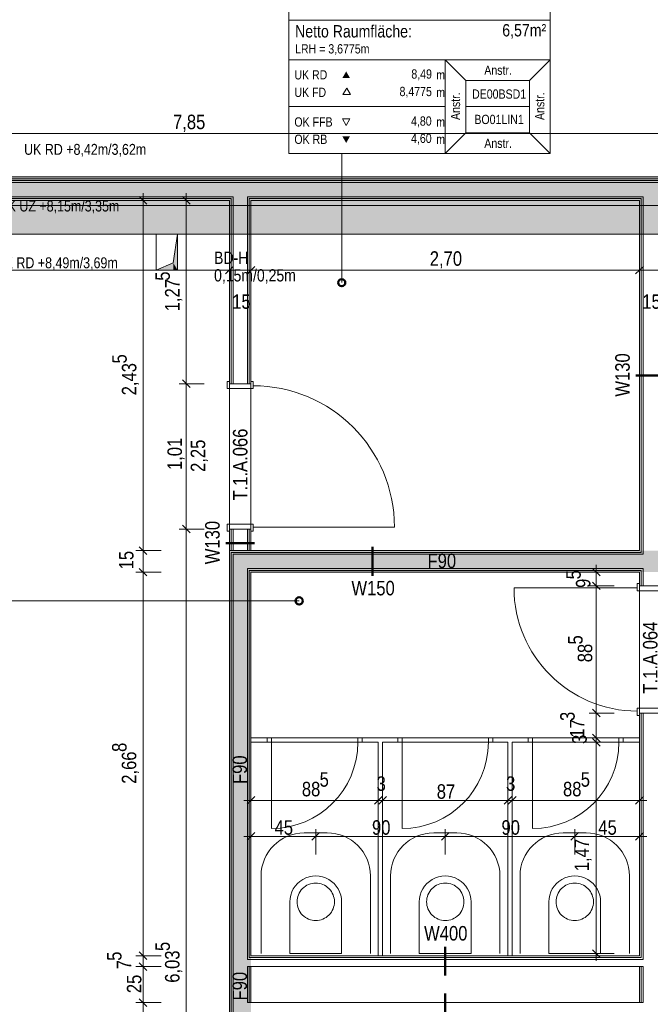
# Model space of a CAD drawing. Extents: x -620 to 300, y 62 to 1107.
# Tile 76 of 256: x -232 to -144, y 656 to 793. Entities that reach past the tile are written whole.
import ezdxf
from ezdxf.lldxf.tags import DXFTag

# ---------------------------------------------------------------- set-up
doc = ezdxf.new("R2010")
doc.units = 0
doc.layers.get('0').update_dxf_attribs({"lineweight": 35})
for name, color, linetype, lineweight, true_color in [('00 -Bauelemente -Dämmung innen', 7, 'Continuous', 9, 0xff7fe6), ('00 -Bauelemente -Gipskarton', 7, 'Continuous', 9, 0xff7fe6), ('00_Beschriftung UZ', 3, 'Continuous', 13, 0x00ff00), ('30 -34 Innenwände- 2 nichttragend', 7, 'Continuous', 18, 0xff7fe6), ('30 -34 Innenwände- 4 Türen_Fenster', 9, 'Continuous', 15, 0x808080), ('30 -35 Decken- 1 Konstruktion-Träger- Stahlbeton', 7, 'grob-A06G9FRA8I', 13, 0x33aa00), ('30 -35 Decken- 11 Bodendurchbruch', 7, 'Continuous', 15, 0x599559), ('40 -41 Abwasser_Wasser_Gas- 1 Abwasser + sanitäre Anlagen', 7, 'Continuous', 9, 0xff6633), ('60 -61 Ausstattung -1 Möbel -verdeckt', 9, 'grob-A06G9FRA8I', 13, 0x808080), ('70 -75 Raumstempel- 1 Raumstempel', 1, 'Continuous', 50, 0xff0000), ('70 -75 Raumstempel-2 Verweislinie', 1, 'Continuous', 9, 0xff0000), ('70 -76 Bemaßung- 2 Allgemein', 9, 'Continuous', 5, 0x808080), ('iwb_Schraffur_ F90_feuerbestaendig', 1, 'Continuous', 13, 0xff0000)]:
    doc.layers.add(name, color=color, linetype=linetype, lineweight=lineweight, true_color=true_color)
for name, color, linetype, lineweight in [('70 -71 Achsen- 1 Gebäudeachsen', 7, 'STRICHPUNKT2-A06G9FR98I', 18), ('70 -75 Raumstempel- 3 Wandstempel', 7, 'Continuous', 50), ('Keine', 7, 'Continuous', 9)]:
    doc.layers.add(name, color=color, linetype=linetype, lineweight=lineweight)
doc.layers.add('iwb_Schraffur_Unterzug', color=7, linetype='Continuous', lineweight=5, true_color=0xffffcc, plot=False)
doc.styles.get("Standard").update_dxf_attribs({"font": 'ARIALN.TTF'})
tags = doc.linetypes.add('grob-A06G9FRA8I', pattern=[14, 3, -8, 3]).pattern_tags.tags
tags[8:9] = [DXFTag(74, 4), DXFTag(75, 0), DXFTag(340, '0'), DXFTag(46, 0.0), DXFTag(50, 0.0), DXFTag(44, 0.0), DXFTag(45, 0.0)]
tags[6:7] = [DXFTag(74, 4), DXFTag(75, 0), DXFTag(340, '0'), DXFTag(46, 0.0), DXFTag(50, 0.0), DXFTag(44, 0.0), DXFTag(45, 0.0)]
tags[4:5] = [DXFTag(74, 4), DXFTag(75, 0), DXFTag(340, '0'), DXFTag(46, 0.0), DXFTag(50, 0.0), DXFTag(44, 0.0), DXFTag(45, 0.0)]
tags = doc.linetypes.add('STRICHPUNKT2-A06G9FR98I', pattern=[12.7, 6.35, -3.175, 0, -3.175]).pattern_tags.tags
tags[10:11] = [DXFTag(74, 4), DXFTag(75, 0), DXFTag(340, '0'), DXFTag(46, 0.0), DXFTag(50, 0.0), DXFTag(44, 0.0), DXFTag(45, 0.0)]
tags[8:9] = [DXFTag(74, 4), DXFTag(75, 0), DXFTag(340, '0'), DXFTag(46, 0.0), DXFTag(50, 0.0), DXFTag(44, 0.0), DXFTag(45, 0.0)]
tags[6:7] = [DXFTag(74, 4), DXFTag(75, 0), DXFTag(340, '0'), DXFTag(46, 0.0), DXFTag(50, 0.0), DXFTag(44, 0.0), DXFTag(45, 0.0)]
tags[4:5] = [DXFTag(74, 4), DXFTag(75, 0), DXFTag(340, '0'), DXFTag(46, 0.0), DXFTag(50, 0.0), DXFTag(44, 0.0), DXFTag(45, 0.0)]

# ---------------------------------------------------------------- blocks, each defined once
blk = doc.blocks.new('Referenz-A06G9FRB8I')
at = {"layer": '00 -Bauelemente -Dämmung innen', "color": 0, "linetype": 'Continuous', "ltscale": 0.13}
for p, q in [((-286.58, 770.25), (-129.58, 770.25)), ((-286.58, 768.25), (-201.88, 768.25)), ((-201.88, 768.25), (-201.88, 742.25)), ((-199.88, 768.25), (-144.88, 768.25)), ((-199.88, 768.25), (-199.88, 742.25)), ((-144.88, 768.25), (-144.88, 768)), ((-144.88, 768), (-144.88, 718.55)), ((-201.88, 722.05), (-201.88, 719.05)), ((-199.88, 722.05), (-199.88, 719.05)), ((-201.88, 718.55), (-201.88, 598.85)), ((-201.88, 718.55), (-144.88, 718.55)), ((-199.88, 716.55), (-199.88, 662.2)), ((-199.88, 716.55), (-144.88, 716.55)), ((-144.88, 716.55), (-144.88, 714.15)), ((-144.88, 696.45), (-144.88, 662.2)), ((-144.88, 662.2), (-199.88, 662.2)), ((-199.88, 661.2), (-199.88, 656.2)), ((-199.38, 661.2), (-199.88, 661.2)), ((-145.38, 661.2), (-199.38, 661.2)), ((-144.88, 661.2), (-145.38, 661.2)), ((-144.88, 661.2), (-144.88, 656.2)), ((-199.88, 656.2), (-199.38, 656.2)), ((-199.38, 656.2), (-145.38, 656.2)), ((-145.38, 656.2), (-144.88, 656.2))]:
    blk.add_line(p, q, dxfattribs=at)
at = {"layer": '00 -Bauelemente -Gipskarton', "color": 0, "linetype": 'Continuous', "ltscale": 0.13}
for p, q in [((-286.58, 770.75), (-129.58, 770.75)), ((-286.58, 770.5), (-129.58, 770.5)), ((-286.58, 770.25), (-129.58, 770.25)), ((-286.58, 768.25), (-201.88, 768.25)), ((-201.88, 768.25), (-201.88, 742.25)), ((-199.88, 768.25), (-199.88, 742.25)), ((-199.88, 768.25), (-144.88, 768.25)), ((-286.58, 768), (-202.13, 768)), ((-286.58, 767.75), (-202.38, 767.75)), ((-202.38, 767.75), (-202.38, 742.25)), ((-202.13, 768), (-202.13, 742.25)), ((-199.63, 768), (-199.63, 742.25)), ((-199.63, 768), (-145.13, 768)), ((-199.38, 767.75), (-199.38, 742.25)), ((-199.38, 767.75), (-145.38, 767.75)), ((-145.38, 767.75), (-145.38, 719.05)), ((-145.13, 768), (-145.13, 767.75)), ((-145.13, 767.75), (-145.13, 718.8)), ((-144.88, 768), (-144.88, 718.55)), ((-202.38, 722.05), (-202.38, 719.05)), ((-202.13, 722.05), (-202.13, 719.05)), ((-201.88, 722.05), (-201.88, 719.05)), ((-199.88, 722.05), (-199.88, 719.05)), ((-199.63, 722.05), (-199.63, 719.05)), ((-199.38, 722.05), (-199.38, 719.05)), ((-202.38, 719.05), (-202.38, 598.35)), ((-202.38, 719.05), (-145.38, 719.05)), ((-202.13, 718.8), (-145.13, 718.8)), ((-202.13, 718.8), (-202.13, 598.6)), ((-201.88, 718.55), (-201.88, 598.85)), ((-201.88, 718.55), (-144.88, 718.55)), ((-199.88, 716.55), (-144.88, 716.55)), ((-199.88, 716.55), (-199.88, 662.2)), ((-199.63, 716.3), (-145.13, 716.3)), ((-199.63, 716.3), (-199.63, 662.45)), ((-145.13, 716.3), (-145.13, 714.15)), ((-144.88, 716.55), (-144.88, 714.15)), ((-199.38, 716.05), (-199.38, 662.7)), ((-199.38, 716.05), (-145.38, 716.05)), ((-145.38, 716.05), (-145.38, 714.15)), ((-145.38, 696.45), (-145.38, 662.7)), ((-145.13, 696.45), (-145.13, 662.45)), ((-144.88, 696.45), (-144.88, 662.2)), ((-144.88, 662.2), (-199.88, 662.2)), ((-145.13, 662.45), (-199.63, 662.45)), ((-145.38, 662.7), (-199.38, 662.7)), ((-199.88, 661.2), (-199.88, 656.2)), ((-199.63, 661.2), (-199.63, 656.2)), ((-199.38, 661.2), (-199.38, 656.2)), ((-145.38, 661.2), (-145.38, 656.2)), ((-145.13, 661.2), (-145.13, 656.2)), ((-144.88, 661.2), (-144.88, 656.2))]:
    blk.add_line(p, q, dxfattribs=at)
at = {"layer": '30 -34 Innenwände- 2 nichttragend', "color": 0, "linetype": 'Continuous', "ltscale": 0.18}
for p, q in [((-286.58, 770.75), (-129.58, 770.75)), ((-286.58, 767.75), (-202.38, 767.75)), ((-202.38, 767.75), (-202.38, 742.25)), ((-199.38, 767.75), (-145.38, 767.75)), ((-199.38, 767.75), (-199.38, 742.25)), ((-145.38, 767.75), (-145.38, 719.05)), ((-202.38, 742.25), (-202.38, 742.57)), ((-199.38, 742.25), (-199.38, 742.57)), ((-202.38, 722.05), (-202.38, 719.05)), ((-202.38, 722.05), (-202.38, 721.73)), ((-199.38, 722.05), (-199.38, 719.05)), ((-199.38, 722.05), (-199.38, 721.73)), ((-202.38, 719.05), (-202.38, 598.35)), ((-202.38, 719.05), (-145.38, 719.05)), ((-199.38, 716.05), (-145.38, 716.05)), ((-199.38, 716.05), (-199.38, 662.7)), ((-145.38, 716.05), (-145.38, 714.15)), ((-145.38, 714.15), (-145.38, 714.47)), ((-145.38, 696.45), (-145.38, 696.13)), ((-145.38, 696.45), (-145.38, 662.7)), ((-199.38, 693), (-199.38, 692.4)), ((-197.13, 693), (-199.38, 693)), ((-197.13, 693), (-197.13, 692.4)), ((-197.13, 693), (-197.13, 692.4)), ((-178.98, 693), (-183.93, 693)), ((-183.93, 693), (-183.93, 692.4)), ((-183.93, 693), (-183.93, 692.4)), ((-178.98, 693), (-178.98, 692.4)), ((-178.98, 693), (-178.98, 692.4)), ((-160.83, 693), (-165.78, 693)), ((-165.78, 693), (-165.78, 692.4)), ((-165.78, 693), (-165.78, 692.4)), ((-160.83, 693), (-160.83, 692.4)), ((-160.83, 693), (-160.83, 692.4)), ((-147.63, 693), (-147.63, 692.4)), ((-147.63, 693), (-147.63, 692.4)), ((-145.38, 693), (-147.63, 693)), ((-145.38, 693), (-145.38, 692.4)), ((-197.13, 692.4), (-199.38, 692.4)), ((-181.68, 692.4), (-183.93, 692.4)), ((-181.68, 692.4), (-181.68, 662.7)), ((-181.08, 692.4), (-181.08, 662.7)), ((-178.98, 692.4), (-181.08, 692.4)), ((-163.68, 692.4), (-165.78, 692.4)), ((-163.68, 692.4), (-163.68, 662.7)), ((-160.83, 692.4), (-163.08, 692.4)), ((-163.08, 692.4), (-163.08, 662.7)), ((-145.38, 692.4), (-147.63, 692.4)), ((-145.38, 662.7), (-199.38, 662.7)), ((-181.68, 662.7), (-181.08, 662.7)), ((-163.68, 662.7), (-163.08, 662.7)), ((-145.38, 661.2), (-199.38, 661.2)), ((-199.38, 661.2), (-199.38, 656.2)), ((-145.38, 661.2), (-145.38, 656.2)), ((-199.38, 656.2), (-145.38, 656.2))]:
    blk.add_line(p, q, dxfattribs=at)
at = {"layer": '30 -34 Innenwände- 4 Türen_Fenster', "color": 0}
for p, q in [((-202.38, 742.57), (-202.68, 742.57)), ((-202.68, 742.57), (-202.68, 741.57)), ((-202.38, 742.25), (-202.38, 742.57)), ((-199.38, 742.25), (-202.38, 742.25)), ((-199.08, 742.57), (-199.38, 742.57)), ((-199.38, 742.57), (-199.38, 742.25)), ((-199.08, 741.97), (-199.08, 742.57)), ((-202.68, 741.57), (-199.08, 741.57)), ((-199.08, 741.57), (-199.08, 741.97)), ((-202.68, 721.73), (-202.68, 722.73)), ((-202.68, 722.73), (-199.08, 722.73)), ((-202.38, 721.73), (-202.68, 721.73)), ((-199.38, 722.05), (-202.38, 722.05)), ((-202.38, 722.05), (-202.38, 721.73)), ((-199.38, 721.73), (-199.38, 722.05)), ((-199.08, 721.73), (-199.38, 721.73)), ((-199.08, 722.73), (-199.08, 722.33)), ((-199.08, 722.33), (-199.08, 721.73)), ((-145.38, 714.47), (-145.68, 714.47)), ((-145.68, 714.47), (-145.68, 713.87)), ((-145.68, 713.87), (-145.68, 713.47)), ((-145.68, 713.47), (-142.08, 713.47)), ((-145.38, 714.15), (-145.38, 714.47)), ((-142.38, 714.15), (-145.38, 714.15)), ((-145.68, 696.73), (-145.68, 697.13)), ((-145.68, 697.13), (-142.08, 697.13)), ((-145.68, 696.13), (-145.68, 696.73)), ((-145.38, 696.13), (-145.68, 696.13)), ((-142.38, 696.45), (-145.38, 696.45)), ((-145.38, 696.45), (-145.38, 696.13)), ((-197.13, 692.4), (-197.13, 693)), ((-197.13, 693), (-196.53, 693)), ((-196.53, 693), (-196.53, 692.4)), ((-184.53, 692.4), (-184.53, 693)), ((-184.53, 693), (-183.93, 693)), ((-183.93, 693), (-183.93, 692.4)), ((-178.98, 692.4), (-178.98, 693)), ((-178.98, 693), (-178.38, 693)), ((-178.38, 693), (-178.38, 692.4)), ((-166.38, 692.4), (-166.38, 693)), ((-166.38, 693), (-165.78, 693)), ((-165.78, 693), (-165.78, 692.4)), ((-160.83, 692.4), (-160.83, 693)), ((-160.83, 693), (-160.23, 693)), ((-160.23, 693), (-160.23, 692.4)), ((-148.23, 692.4), (-148.23, 693)), ((-148.23, 693), (-147.63, 693)), ((-147.63, 693), (-147.63, 692.4)), ((-196.53, 692.4), (-197.13, 692.4)), ((-183.93, 692.4), (-184.53, 692.4)), ((-178.38, 692.4), (-178.98, 692.4)), ((-165.78, 692.4), (-166.38, 692.4)), ((-160.23, 692.4), (-160.83, 692.4)), ((-147.63, 692.4), (-148.23, 692.4))]:
    blk.add_line(p, q, dxfattribs=at)
at = {"layer": '30 -34 Innenwände- 4 Türen_Fenster', "color": 0, "linetype": 'grob-A06G9FRA8I', "ltscale": 0.15}
for p, q in [((-202.38, 742.25), (-202.38, 722.05)), ((-199.38, 742.25), (-199.38, 722.05)), ((-199.08, 722.33), (-179.44, 722.33)), ((-145.68, 713.87), (-162.82, 713.87)), ((-145.38, 714.15), (-145.38, 696.45)), ((-196.53, 692.4), (-196.53, 680.4)), ((-178.38, 692.4), (-178.38, 680.4)), ((-160.23, 692.4), (-160.23, 680.4))]:
    blk.add_line(p, q, dxfattribs=at)
at = {"layer": '30 -34 Innenwände- 4 Türen_Fenster', "color": 0, "linetype": 'Continuous', "ltscale": 0.15}
for p, q in [((-196.53, 692.4), (-196.53, 693)), ((-196.53, 693), (-184.53, 693)), ((-184.53, 693), (-196.53, 693)), ((-184.53, 693), (-184.53, 692.4)), ((-178.38, 692.4), (-178.38, 693)), ((-178.38, 693), (-166.38, 693)), ((-166.38, 693), (-178.38, 693)), ((-166.38, 693), (-166.38, 692.4)), ((-160.23, 692.4), (-160.23, 693)), ((-160.23, 693), (-148.23, 693)), ((-148.23, 693), (-160.23, 693)), ((-148.23, 693), (-148.23, 692.4)), ((-184.53, 692.4), (-196.53, 692.4)), ((-184.53, 692.4), (-196.53, 692.4)), ((-166.38, 692.4), (-178.38, 692.4)), ((-166.38, 692.4), (-178.38, 692.4)), ((-148.23, 692.4), (-160.23, 692.4)), ((-148.23, 692.4), (-160.23, 692.4))]:
    blk.add_line(p, q, dxfattribs=at)
at = {"layer": '30 -34 Innenwände- 4 Türen_Fenster', "color": 0, "linetype": 'grob-A06G9FRA8I', "ltscale": 0.15}
for centre, major_axis in [((-199.08, 722.33), (19.64, 0)), ((-145.68, 713.87), (-17.14, 0)), ((-196.53, 692.4), (0, -12)), ((-178.38, 692.4), (0, -12)), ((-160.23, 692.4), (0, -12))]:
    blk.add_ellipse(centre, major_axis=major_axis, ratio=1, start_param=0, end_param=1.570796, dxfattribs=at)
at = {"layer": '30 -35 Decken- 1 Konstruktion-Träger- Stahlbeton', "color": 0}
for p, q in [((-129.58, 771.05), (-451.58, 771.05)), ((-129.58, 763.05), (-451.58, 763.05))]:
    blk.add_line(p, q, dxfattribs=at)
at = {"layer": '30 -35 Decken- 11 Bodendurchbruch', "color": 0, "linetype": 'Continuous', "ltscale": 0.15}
for p, q in [((-212.58, 758.05), (-212.58, 763.05)), ((-212.58, 763.05), (-209.58, 763.05)), ((-209.58, 763.05), (-210.18, 759.05)), ((-209.58, 763.05), (-210.18, 759.05)), ((-209.58, 758.05), (-209.58, 763.05)), ((-210.18, 759.05), (-212.58, 758.05)), ((-210.18, 759.05), (-212.58, 758.05)), ((-212.58, 758.05), (-209.58, 758.05))]:
    blk.add_line(p, q, dxfattribs=at)
at = {"layer": '30 -35 Decken- 11 Bodendurchbruch', "color": 0, "lineweight": 0}
for points in [[(-209.58, 758.05), (-210.18, 759.05), (-209.58, 763.05)], [(-210.18, 758.05), (-212.58, 758.05), (-210.18, 759.05)], [(-210.18, 758.05), (-210.18, 759.05), (-209.58, 758.05)]]:
    blk.add_solid(points, dxfattribs=at)
at = {"layer": '40 -41 Abwasser_Wasser_Gas- 1 Abwasser + sanitäre Anlagen', "color": 0, "linetype": 'Continuous', "ltscale": 0.13}
for p, q in [((-192.02, 672.21), (-191.82, 672.36)), ((-191.82, 672.36), (-191.6, 672.5)), ((-191.6, 672.5), (-191.37, 672.61)), ((-191.37, 672.61), (-191.13, 672.69)), ((-191.13, 672.69), (-190.88, 672.75)), ((-190.88, 672.75), (-190.63, 672.79)), ((-190.63, 672.79), (-190.38, 672.8)), ((-190.38, 672.8), (-190.12, 672.79)), ((-190.12, 672.79), (-189.87, 672.75)), ((-189.87, 672.75), (-189.62, 672.69)), ((-189.62, 672.69), (-189.38, 672.61)), ((-189.38, 672.61), (-189.15, 672.5)), ((-189.15, 672.5), (-188.93, 672.36)), ((-188.93, 672.36), (-188.73, 672.21)), ((-174.02, 672.21), (-173.82, 672.36)), ((-173.82, 672.36), (-173.6, 672.5)), ((-173.6, 672.5), (-173.37, 672.61)), ((-173.37, 672.61), (-173.13, 672.69)), ((-173.13, 672.69), (-172.88, 672.75)), ((-172.88, 672.75), (-172.63, 672.79)), ((-172.63, 672.79), (-172.38, 672.8)), ((-172.38, 672.8), (-172.12, 672.79)), ((-172.12, 672.79), (-171.87, 672.75)), ((-171.87, 672.75), (-171.62, 672.69)), ((-171.62, 672.69), (-171.38, 672.61)), ((-171.38, 672.61), (-171.15, 672.5)), ((-171.15, 672.5), (-170.93, 672.36)), ((-170.93, 672.36), (-170.73, 672.21)), ((-156.02, 672.21), (-155.82, 672.36)), ((-155.82, 672.36), (-155.6, 672.5)), ((-155.6, 672.5), (-155.37, 672.61)), ((-155.37, 672.61), (-155.13, 672.69)), ((-155.13, 672.69), (-154.88, 672.75)), ((-154.88, 672.75), (-154.63, 672.79)), ((-154.63, 672.79), (-154.38, 672.8)), ((-154.38, 672.8), (-154.12, 672.79)), ((-154.12, 672.79), (-153.87, 672.75)), ((-153.87, 672.75), (-153.62, 672.69)), ((-153.62, 672.69), (-153.38, 672.61)), ((-153.38, 672.61), (-153.15, 672.5)), ((-153.15, 672.5), (-152.93, 672.36)), ((-152.93, 672.36), (-152.73, 672.21)), ((-192.93, 670.71), (-192.86, 670.96)), ((-192.86, 670.96), (-192.78, 671.2)), ((-192.78, 671.2), (-192.67, 671.43)), ((-192.67, 671.43), (-192.54, 671.65)), ((-192.54, 671.65), (-192.39, 671.85)), ((-192.39, 671.85), (-192.21, 672.04)), ((-192.21, 672.04), (-192.02, 672.21)), ((-188.73, 672.21), (-188.54, 672.04)), ((-188.54, 672.04), (-188.37, 671.85)), ((-188.37, 671.85), (-188.21, 671.65)), ((-188.21, 671.65), (-188.08, 671.43)), ((-188.08, 671.43), (-187.97, 671.2)), ((-187.97, 671.2), (-187.89, 670.96)), ((-187.89, 670.96), (-187.83, 670.71)), ((-174.93, 670.71), (-174.86, 670.96)), ((-174.86, 670.96), (-174.78, 671.2)), ((-174.78, 671.2), (-174.67, 671.43)), ((-174.67, 671.43), (-174.54, 671.65)), ((-174.54, 671.65), (-174.39, 671.85)), ((-174.39, 671.85), (-174.21, 672.04)), ((-174.21, 672.04), (-174.02, 672.21)), ((-170.73, 672.21), (-170.54, 672.04)), ((-170.54, 672.04), (-170.37, 671.85)), ((-170.37, 671.85), (-170.21, 671.65)), ((-170.21, 671.65), (-170.08, 671.43)), ((-170.08, 671.43), (-169.97, 671.2)), ((-169.97, 671.2), (-169.89, 670.96)), ((-169.89, 670.96), (-169.83, 670.71)), ((-156.93, 670.71), (-156.86, 670.96)), ((-156.86, 670.96), (-156.78, 671.2)), ((-156.78, 671.2), (-156.67, 671.43)), ((-156.67, 671.43), (-156.54, 671.65)), ((-156.54, 671.65), (-156.39, 671.85)), ((-156.39, 671.85), (-156.21, 672.04)), ((-156.21, 672.04), (-156.02, 672.21)), ((-152.73, 672.21), (-152.54, 672.04)), ((-152.54, 672.04), (-152.37, 671.85)), ((-152.37, 671.85), (-152.21, 671.65)), ((-152.21, 671.65), (-152.08, 671.43)), ((-152.08, 671.43), (-151.97, 671.2)), ((-151.97, 671.2), (-151.89, 670.96)), ((-151.89, 670.96), (-151.83, 670.71)), ((-193.98, 670.2), (-193.98, 663)), ((-192.98, 670.2), (-192.96, 670.46)), ((-192.96, 669.95), (-192.98, 670.2)), ((-192.96, 670.46), (-192.93, 670.71)), ((-192.93, 669.7), (-192.96, 669.95)), ((-192.86, 669.45), (-192.93, 669.7)), ((-187.83, 669.7), (-187.89, 669.45)), ((-187.83, 670.71), (-187.79, 670.46)), ((-187.79, 669.95), (-187.83, 669.7)), ((-187.79, 670.46), (-187.78, 670.2)), ((-187.78, 670.2), (-187.79, 669.95)), ((-186.78, 663), (-186.78, 670.2)), ((-175.98, 663), (-175.98, 670.2)), ((-174.98, 670.2), (-174.96, 670.46)), ((-174.96, 669.95), (-174.98, 670.2)), ((-174.96, 670.46), (-174.93, 670.71)), ((-174.93, 669.7), (-174.96, 669.95)), ((-174.86, 669.45), (-174.93, 669.7)), ((-169.83, 669.7), (-169.89, 669.45)), ((-169.83, 670.71), (-169.79, 670.46)), ((-169.79, 669.95), (-169.83, 669.7)), ((-169.79, 670.46), (-169.78, 670.2)), ((-169.78, 670.2), (-169.79, 669.95)), ((-168.78, 670.2), (-168.78, 663)), ((-157.98, 663), (-157.98, 670.2)), ((-156.98, 670.2), (-156.96, 670.46)), ((-156.96, 669.95), (-156.98, 670.2)), ((-156.96, 670.46), (-156.93, 670.71)), ((-156.93, 669.7), (-156.96, 669.95)), ((-156.86, 669.45), (-156.93, 669.7)), ((-151.83, 669.7), (-151.89, 669.45)), ((-151.83, 670.71), (-151.79, 670.46)), ((-151.79, 669.95), (-151.83, 669.7)), ((-151.79, 670.46), (-151.78, 670.2)), ((-151.78, 670.2), (-151.79, 669.95)), ((-150.78, 670.2), (-150.78, 663)), ((-192.78, 669.21), (-192.86, 669.45)), ((-192.67, 668.98), (-192.78, 669.21)), ((-192.54, 668.76), (-192.67, 668.98)), ((-192.39, 668.55), (-192.54, 668.76)), ((-192.21, 668.36), (-192.39, 668.55)), ((-192.02, 668.19), (-192.21, 668.36)), ((-188.54, 668.36), (-188.73, 668.19)), ((-188.37, 668.55), (-188.54, 668.36)), ((-188.21, 668.76), (-188.37, 668.55)), ((-188.08, 668.98), (-188.21, 668.76)), ((-187.97, 669.21), (-188.08, 668.98)), ((-187.89, 669.45), (-187.97, 669.21)), ((-174.78, 669.21), (-174.86, 669.45)), ((-174.67, 668.98), (-174.78, 669.21)), ((-174.54, 668.76), (-174.67, 668.98)), ((-174.39, 668.55), (-174.54, 668.76)), ((-174.21, 668.36), (-174.39, 668.55)), ((-174.02, 668.19), (-174.21, 668.36)), ((-170.54, 668.36), (-170.73, 668.19)), ((-170.37, 668.55), (-170.54, 668.36)), ((-170.21, 668.76), (-170.37, 668.55)), ((-170.08, 668.98), (-170.21, 668.76)), ((-169.97, 669.21), (-170.08, 668.98)), ((-169.89, 669.45), (-169.97, 669.21)), ((-156.78, 669.21), (-156.86, 669.45)), ((-156.67, 668.98), (-156.78, 669.21)), ((-156.54, 668.76), (-156.67, 668.98)), ((-156.39, 668.55), (-156.54, 668.76)), ((-156.21, 668.36), (-156.39, 668.55)), ((-156.02, 668.19), (-156.21, 668.36)), ((-152.54, 668.36), (-152.73, 668.19)), ((-152.37, 668.55), (-152.54, 668.36)), ((-152.21, 668.76), (-152.37, 668.55)), ((-152.08, 668.98), (-152.21, 668.76)), ((-151.97, 669.21), (-152.08, 668.98)), ((-151.89, 669.45), (-151.97, 669.21)), ((-191.82, 668.04), (-192.02, 668.19)), ((-191.6, 667.91), (-191.82, 668.04)), ((-191.37, 667.8), (-191.6, 667.91)), ((-191.13, 667.72), (-191.37, 667.8)), ((-190.88, 667.65), (-191.13, 667.72)), ((-190.63, 667.62), (-190.88, 667.65)), ((-190.38, 667.6), (-190.63, 667.62)), ((-190.12, 667.62), (-190.38, 667.6)), ((-189.87, 667.65), (-190.12, 667.62)), ((-189.62, 667.72), (-189.87, 667.65)), ((-189.38, 667.8), (-189.62, 667.72)), ((-189.15, 667.91), (-189.38, 667.8)), ((-188.93, 668.04), (-189.15, 667.91)), ((-188.73, 668.19), (-188.93, 668.04)), ((-173.82, 668.04), (-174.02, 668.19)), ((-173.6, 667.91), (-173.82, 668.04)), ((-173.37, 667.8), (-173.6, 667.91)), ((-173.13, 667.72), (-173.37, 667.8)), ((-172.88, 667.65), (-173.13, 667.72)), ((-172.63, 667.62), (-172.88, 667.65)), ((-172.38, 667.6), (-172.63, 667.62)), ((-172.12, 667.62), (-172.38, 667.6)), ((-171.87, 667.65), (-172.12, 667.62)), ((-171.62, 667.72), (-171.87, 667.65)), ((-171.38, 667.8), (-171.62, 667.72)), ((-171.15, 667.91), (-171.38, 667.8)), ((-170.93, 668.04), (-171.15, 667.91)), ((-170.73, 668.19), (-170.93, 668.04)), ((-155.82, 668.04), (-156.02, 668.19)), ((-155.6, 667.91), (-155.82, 668.04)), ((-155.37, 667.8), (-155.6, 667.91)), ((-155.13, 667.72), (-155.37, 667.8)), ((-154.88, 667.65), (-155.13, 667.72)), ((-154.63, 667.62), (-154.88, 667.65)), ((-154.38, 667.6), (-154.63, 667.62)), ((-154.12, 667.62), (-154.38, 667.6)), ((-153.87, 667.65), (-154.12, 667.62)), ((-153.62, 667.72), (-153.87, 667.65)), ((-153.38, 667.8), (-153.62, 667.72)), ((-153.15, 667.91), (-153.38, 667.8)), ((-152.93, 668.04), (-153.15, 667.91)), ((-152.73, 668.19), (-152.93, 668.04)), ((-193.98, 663), (-186.78, 663)), ((-168.78, 663), (-175.98, 663)), ((-150.78, 663), (-157.98, 663))]:
    blk.add_line(p, q, dxfattribs=at)
for centre in [(-190.38, 670.2), (-172.38, 670.2), (-154.38, 670.2)]:
    blk.add_ellipse(centre, major_axis=(3.6, 0), ratio=1, start_param=0, end_param=3.141593, dxfattribs=at)
at = {"layer": '60 -61 Ausstattung -1 Möbel -verdeckt', "color": 0, "linetype": 'grob-A06G9FRA8I', "ltscale": 0.13}
for p, q in [((-191.98, 679.8), (-188.78, 679.8)), ((-170.78, 679.8), (-173.98, 679.8)), ((-152.78, 679.8), (-155.98, 679.8)), ((-197.98, 663), (-197.98, 673.8)), ((-182.78, 673.8), (-182.78, 663)), ((-179.98, 673.8), (-179.98, 663)), ((-164.78, 663), (-164.78, 673.8)), ((-161.98, 673.8), (-161.98, 663)), ((-146.78, 663), (-146.78, 673.8))]:
    blk.add_line(p, q, dxfattribs=at)
for centre, major_axis in [((-191.98, 673.8), (0, 6)), ((-188.78, 673.8), (6, 0)), ((-173.98, 673.8), (0, 6)), ((-170.78, 673.8), (6, 0)), ((-155.98, 673.8), (0, 6)), ((-152.78, 673.8), (6, 0))]:
    blk.add_ellipse(centre, major_axis=major_axis, ratio=1, start_param=0, end_param=1.570796, dxfattribs=at)
at = {"layer": '70 -71 Achsen- 1 Gebäudeachsen', "color": 0, "linetype": 'STRICHPUNKT2-A06G9FR98I', "ltscale": 0.18}
blk.add_line((-538.63, 767.05), (75.97, 767.05), dxfattribs=at)
at = {"layer": '70 -75 Raumstempel- 1 Raumstempel', "color": 0, "lineweight": 9}
for p, q in [((-194.11, 800.39), (-194.11, 774.25)), ((-157.79, 774.25), (-157.79, 800.39)), ((-157.79, 792.8), (-194.11, 792.8)), ((-194.11, 787.32), (-172.39, 787.32)), ((-169.5, 784.43), (-172.39, 787.32)), ((-157.79, 787.32), (-172.39, 787.32)), ((-172.39, 787.32), (-172.39, 774.25)), ((-160.67, 784.43), (-157.79, 787.32)), ((-186.08, 783.36), (-186.6, 782.46)), ((-185.55, 782.46), (-186.08, 783.36)), ((-169.5, 777.15), (-169.5, 784.43)), ((-169.5, 784.43), (-160.67, 784.43)), ((-160.67, 777.15), (-160.67, 784.43)), ((-186.6, 782.46), (-185.55, 782.46)), ((-194.11, 780.79), (-172.39, 780.79)), ((-160.67, 780.79), (-169.5, 780.79)), ((-186.15, 778.18), (-186.67, 779.09)), ((-186.67, 779.09), (-185.63, 779.09)), ((-185.63, 779.09), (-186.15, 778.18)), ((-169.5, 777.15), (-172.39, 774.25)), ((-169.5, 777.15), (-160.67, 777.15)), ((-160.67, 777.15), (-157.79, 774.25)), ((-157.79, 774.25), (-194.11, 774.25))]:
    blk.add_line(p, q, dxfattribs=at)
at = {"layer": '70 -75 Raumstempel- 1 Raumstempel', "color": 0, "lineweight": 0}
for points in [[(-185.63, 784.78), (-186.15, 785.68), (-186.67, 784.78)], [(-185.63, 776.65), (-186.15, 775.74), (-186.67, 776.65)]]:
    blk.add_solid(points, dxfattribs=at)
at = {"layer": '70 -75 Raumstempel- 3 Wandstempel', "color": 0, "linetype": 'Continuous', "ltscale": 0.5}
for p, q in [((-145.88, 743.4), (-141.88, 743.4)), ((-202.88, 720.09), (-198.88, 720.09)), ((-182.48, 715.55), (-182.48, 719.55)), ((-172.38, 663.95), (-172.38, 659.95)), ((-172.38, 653.45), (-172.38, 657.45))]:
    blk.add_line(p, q, dxfattribs=at)
at = {"layer": '70 -75 Raumstempel-2 Verweislinie', "color": 0}
for p, q in [((-186.77, 774.25), (-186.77, 756.31)), ((-234.18, 712.05), (-192.68, 712.05))]:
    blk.add_line(p, q, dxfattribs=at)
at = {"layer": '70 -75 Raumstempel-2 Verweislinie', "color": 0, "linetype": 'Continuous', "ltscale": 0.13}
blk.add_line((-218.38, 712.05), (-192.68, 712.05), dxfattribs=at)
at = {"layer": '70 -75 Raumstempel-2 Verweislinie', "color": 0, "linetype": 'ByBlock', "lineweight": 50, "ltscale": 0.5}
for centre in [(-186.77, 756.31), (-192.68, 712.05)]:
    blk.add_circle(centre, 0.5, dxfattribs=at)
at = {"layer": '70 -76 Bemaßung- 2 Allgemein', "color": 0, "linetype": 'Continuous', "ltscale": 0.13}
for p, q in [((-130.64, 777.05), (-285.52, 777.05)), ((-214.38, 768.75), (-214.38, 766.69)), ((-208.38, 768.75), (-208.38, 766.69)), ((-211.88, 767.75), (-215.38, 767.75)), ((-205.88, 767.75), (-209.38, 767.75)), ((-214.38, 720.11), (-214.38, 766.69)), ((-208.38, 743.31), (-208.38, 766.69)), ((-202.38, 760.55), (-202.38, 757.05)), ((-202.38, 760.55), (-202.38, 757.05)), ((-199.38, 760.55), (-199.38, 757.05)), ((-199.38, 760.55), (-199.38, 757.05)), ((-145.38, 760.55), (-145.38, 757.05)), ((-145.38, 760.55), (-145.38, 757.05)), ((-203.44, 758.05), (-370.52, 758.05)), ((-203.44, 758.05), (-204.5, 758.05)), ((-201.38, 758.05), (-203.44, 758.05)), ((-201.38, 758.05), (-203.44, 758.05)), ((-199.38, 758.05), (-202.38, 758.05)), ((-200.38, 758.05), (-198.32, 758.05)), ((-200.38, 758.05), (-198.32, 758.05)), ((-198.32, 758.05), (-197.25, 758.05)), ((-146.44, 758.05), (-198.32, 758.05)), ((-146.44, 758.05), (-147.5, 758.05)), ((-144.38, 758.05), (-146.44, 758.05)), ((-144.38, 758.05), (-146.44, 758.05)), ((-142.38, 758.05), (-145.38, 758.05)), ((-205.88, 742.25), (-209.38, 742.25)), ((-205.88, 742.25), (-209.38, 742.25)), ((-208.38, 741.25), (-208.38, 743.31)), ((-208.38, 743.25), (-208.38, 741.19)), ((-208.38, 723.11), (-208.38, 741.19)), ((-208.38, 721.05), (-208.38, 723.11)), ((-208.38, 723.05), (-208.38, 720.99)), ((-205.88, 722.05), (-209.38, 722.05)), ((-205.88, 722.05), (-209.38, 722.05)), ((-214.38, 720.11), (-214.38, 721.17)), ((-208.38, 602.41), (-208.38, 720.99)), ((-211.88, 719.05), (-215.38, 719.05)), ((-211.88, 719.05), (-215.38, 719.05)), ((-214.38, 718.05), (-214.38, 720.11)), ((-214.38, 718.05), (-214.38, 720.11)), ((-214.38, 716.05), (-214.38, 719.05)), ((-214.38, 717.05), (-214.38, 714.99)), ((-214.38, 717.05), (-214.38, 714.99)), ((-151.38, 717.05), (-151.38, 714.99)), ((-211.88, 716.05), (-215.38, 716.05)), ((-211.88, 716.05), (-215.38, 716.05)), ((-214.38, 663.76), (-214.38, 714.99)), ((-214.38, 714.99), (-214.38, 713.93)), ((-148.88, 716.05), (-152.38, 716.05)), ((-151.38, 715.21), (-151.38, 714.99)), ((-151.38, 713.15), (-151.38, 715.21)), ((-151.38, 715.15), (-151.38, 713.09)), ((-148.88, 714.15), (-152.38, 714.15)), ((-148.88, 714.15), (-152.38, 714.15)), ((-151.38, 697.51), (-151.38, 713.09)), ((-151.38, 697.51), (-151.38, 698.57)), ((-151.38, 695.45), (-151.38, 697.51)), ((-151.38, 695.45), (-151.38, 697.51)), ((-148.88, 696.45), (-152.38, 696.45)), ((-148.88, 696.45), (-152.38, 696.45)), ((-151.38, 693), (-151.38, 696.45)), ((-151.38, 694.06), (-151.38, 695.12)), ((-148.88, 693), (-152.38, 693)), ((-148.88, 693), (-152.38, 693)), ((-151.38, 692), (-151.38, 694.06)), ((-151.38, 694), (-151.38, 691.94)), ((-151.38, 693.4), (-151.38, 691.34)), ((-151.38, 693.4), (-151.38, 691.34)), ((-151.38, 692.4), (-151.38, 693)), ((-148.88, 692.4), (-152.38, 692.4)), ((-148.88, 692.4), (-152.38, 692.4)), ((-151.38, 691.94), (-151.38, 690.88)), ((-151.38, 691.34), (-151.38, 690.28)), ((-151.38, 664.06), (-151.38, 691.34)), ((-199.38, 681.8), (-199.38, 685.3)), ((-181.68, 681.8), (-181.68, 685.3)), ((-181.68, 681.8), (-181.68, 685.3)), ((-181.08, 681.8), (-181.08, 685.3)), ((-181.08, 681.8), (-181.08, 685.3)), ((-163.68, 681.8), (-163.68, 685.3)), ((-163.68, 681.8), (-163.68, 685.3)), ((-163.08, 681.8), (-163.08, 685.3)), ((-163.08, 681.8), (-163.08, 685.3)), ((-145.38, 681.8), (-145.38, 685.3)), ((-200.38, 684.3), (-198.32, 684.3)), ((-182.74, 684.3), (-198.32, 684.3)), ((-182.74, 684.3), (-183.8, 684.3)), ((-180.68, 684.3), (-182.74, 684.3)), ((-180.68, 684.3), (-182.74, 684.3)), ((-182.08, 684.3), (-180.02, 684.3)), ((-182.08, 684.3), (-180.02, 684.3)), ((-181.08, 684.3), (-181.68, 684.3)), ((-164.74, 684.3), (-180.02, 684.3)), ((-180.02, 684.3), (-178.95, 684.3)), ((-164.74, 684.3), (-165.8, 684.3)), ((-162.68, 684.3), (-164.74, 684.3)), ((-162.68, 684.3), (-164.74, 684.3)), ((-164.08, 684.3), (-162.02, 684.3)), ((-164.08, 684.3), (-162.02, 684.3)), ((-163.08, 684.3), (-163.68, 684.3)), ((-146.44, 684.3), (-162.02, 684.3)), ((-162.02, 684.3), (-160.95, 684.3)), ((-144.38, 684.3), (-146.44, 684.3)), ((-200.38, 679.3), (-198.32, 679.3)), ((-199.38, 676.8), (-199.38, 680.3)), ((-191.44, 679.3), (-198.32, 679.3)), ((-189.38, 679.3), (-191.44, 679.3)), ((-191.38, 679.3), (-189.32, 679.3)), ((-190.38, 676.8), (-190.38, 680.3)), ((-190.38, 676.8), (-190.38, 680.3)), ((-173.44, 679.3), (-189.32, 679.3)), ((-171.38, 679.3), (-173.44, 679.3)), ((-173.38, 679.3), (-171.32, 679.3)), ((-172.38, 676.8), (-172.38, 680.3)), ((-172.38, 676.8), (-172.38, 680.3)), ((-155.44, 679.3), (-171.32, 679.3)), ((-153.38, 679.3), (-155.44, 679.3)), ((-155.38, 679.3), (-153.32, 679.3)), ((-154.38, 676.8), (-154.38, 680.3)), ((-154.38, 676.8), (-154.38, 680.3)), ((-146.44, 679.3), (-153.32, 679.3)), ((-144.38, 679.3), (-146.44, 679.3)), ((-145.38, 676.8), (-145.38, 680.3)), ((-214.38, 663.76), (-214.38, 664.82)), ((-214.38, 661.7), (-214.38, 663.76)), ((-214.38, 661.7), (-214.38, 663.76)), ((-148.88, 663), (-152.38, 663)), ((-151.38, 662), (-151.38, 664.06)), ((-211.88, 662.7), (-215.38, 662.7)), ((-211.88, 662.7), (-215.38, 662.7)), ((-214.38, 661.2), (-214.38, 662.7)), ((-214.38, 662.2), (-214.38, 660.14)), ((-214.38, 662.2), (-214.38, 660.14)), ((-211.88, 661.2), (-215.38, 661.2)), ((-211.88, 661.2), (-215.38, 661.2)), ((-214.38, 660.14), (-214.38, 659.08)), ((-214.38, 657.26), (-214.38, 660.14)), ((-214.38, 657.26), (-214.38, 658.32)), ((-214.38, 655.2), (-214.38, 657.26)), ((-214.38, 655.2), (-214.38, 657.26)), ((-211.88, 656.2), (-215.38, 656.2)), ((-211.88, 656.2), (-215.38, 656.2)), ((-214.38, 654.7), (-214.38, 656.2))]:
    blk.add_line(p, q, dxfattribs=at)
at = {"layer": '70 -76 Bemaßung- 2 Allgemein', "color": 0, "linetype": 'Continuous', "lineweight": 20, "ltscale": 0.2}
for p, q in [((-214.91, 768.28), (-213.84, 767.22)), ((-208.91, 768.28), (-207.84, 767.22)), ((-201.84, 758.58), (-202.91, 757.52)), ((-201.84, 758.58), (-202.91, 757.52)), ((-199.91, 757.52), (-198.84, 758.58)), ((-199.91, 757.52), (-198.84, 758.58)), ((-144.84, 758.58), (-145.91, 757.52)), ((-144.84, 758.58), (-145.91, 757.52)), ((-208.91, 742.78), (-207.84, 741.72)), ((-207.84, 741.72), (-208.91, 742.78)), ((-207.84, 721.52), (-208.91, 722.58)), ((-208.91, 722.58), (-207.84, 721.52)), ((-213.84, 718.52), (-214.91, 719.58)), ((-213.84, 718.52), (-214.91, 719.58)), ((-214.91, 716.58), (-213.84, 715.52)), ((-214.91, 716.58), (-213.84, 715.52)), ((-151.91, 716.58), (-150.84, 715.52)), ((-151.91, 714.68), (-150.84, 713.62)), ((-150.84, 713.62), (-151.91, 714.68)), ((-150.84, 695.92), (-151.91, 696.98)), ((-150.84, 695.92), (-151.91, 696.98)), ((-150.84, 692.47), (-151.91, 693.53)), ((-151.91, 693.53), (-150.84, 692.47)), ((-151.91, 692.93), (-150.84, 691.87)), ((-151.91, 692.93), (-150.84, 691.87)), ((-199.91, 683.77), (-198.84, 684.83)), ((-181.14, 684.83), (-182.21, 683.77)), ((-181.14, 684.83), (-182.21, 683.77)), ((-181.61, 683.77), (-180.54, 684.83)), ((-181.61, 683.77), (-180.54, 684.83)), ((-163.14, 684.83), (-164.21, 683.77)), ((-163.14, 684.83), (-164.21, 683.77)), ((-163.61, 683.77), (-162.54, 684.83)), ((-163.61, 683.77), (-162.54, 684.83)), ((-144.84, 684.83), (-145.91, 683.77)), ((-199.91, 678.77), (-198.84, 679.83)), ((-190.91, 678.77), (-189.84, 679.83)), ((-189.84, 679.83), (-190.91, 678.77)), ((-171.84, 679.83), (-172.91, 678.77)), ((-172.91, 678.77), (-171.84, 679.83)), ((-154.91, 678.77), (-153.84, 679.83)), ((-153.84, 679.83), (-154.91, 678.77)), ((-144.84, 679.83), (-145.91, 678.77)), ((-213.84, 662.17), (-214.91, 663.23)), ((-213.84, 662.17), (-214.91, 663.23)), ((-150.84, 662.47), (-151.91, 663.53)), ((-214.91, 661.73), (-213.84, 660.67)), ((-214.91, 661.73), (-213.84, 660.67)), ((-213.84, 655.67), (-214.91, 656.73)), ((-213.84, 655.67), (-214.91, 656.73))]:
    blk.add_line(p, q, dxfattribs=at)
at = {"layer": '00_Beschriftung UZ', "color": 0, "linetype": 'Continuous', "lineweight": 5, "ltscale": 0.13, "insert": (-230.92, 775.6), "char_height": 1.5103, "attachment_point": 1}
blk.add_mtext('{\\fArial Narrow;UK RD +8,42m/3,62m}', dxfattribs=at)
at = {"layer": '00_Beschriftung UZ', "color": 0, "linetype": 'ByBlock', "lineweight": 5, "ltscale": 0.13, "char_height": 1.5103, "attachment_point": 1}
for s, insert in [('{\\fArial Narrow;UK UZ +8,15m/3,35m}', (-234.46, 767.72)), ('{\\fArial Narrow;UK RD +8,49m/3,69m}', (-234.87, 759.83))]:
    blk.add_mtext(s, dxfattribs=dict(at, insert=insert))
at = {"layer": '30 -35 Decken- 11 Bodendurchbruch', "color": 0, "linetype": 'Continuous', "ltscale": 0.15, "char_height": 1.7, "attachment_point": 1}
for s, insert in [('{\\fArial Narrow;BD-H}', (-204.51, 760.62)), ('{\\fArial Narrow;0,15m/0,25m}', (-204.51, 758.18))]:
    blk.add_mtext(s, dxfattribs=dict(at, insert=insert))
at = {"layer": '70 -75 Raumstempel- 1 Raumstempel', "color": 0, "linetype": 'Continuous', "ltscale": 0.5, "attachment_point": 1}
for s, insert, char_height, rotation in [('{\\fArial Narrow;Netto Raumfläche:}', (-193.25, 792.12), 1.7117, 0), ('{\\fArial Narrow;6,57m²}', (-164.45, 792.27), 1.7117, 0), ('{\\fArial Narrow;LRH = 3,6775m}', (-193.25, 789.47), 1.2838, 0), ('{\\fArial Narrow;8,49}', (-177.09, 785.97), 1.2838, 0), ('{\\fArial Narrow;Anstr.}', (-166.95, 786.5), 1.2838, 0), ('{\\fArial Narrow;UK RD}', (-193.35, 785.86), 1.2838, 0), ('{\\fArial Narrow;m}', (-173.63, 785.85), 1.2838, 0), ('{\\fArial Narrow;UK FD}', (-193.35, 783.42), 1.2838, 0), ('{\\fArial Narrow;8,4775}', (-178.73, 783.54), 1.2838, 0), ('{\\fArial Narrow;Anstr.}', (-171.6, 778.93), 1.2838, 90), ('{\\fArial Narrow;Anstr.}', (-159.89, 778.93), 1.2838, 90), ('{\\fArial Narrow;m}', (-173.63, 783.41), 1.2838, 0), ('{\\fArial Narrow;DE00BSD1}', (-168.65, 783.18), 1.2838, 0), ('{\\fArial Narrow;OK FFB}', (-193.35, 779.3), 1.2838, 0), ('{\\fArial Narrow;4,80}', (-177.13, 779.43), 1.2838, 0), ('{\\fArial Narrow;BO01LIN1}', (-168.33, 779.65), 1.2838, 0), ('{\\fArial Narrow;m}', (-173.63, 779.3), 1.2838, 0), ('{\\fArial Narrow;OK RB}', (-193.35, 776.89), 1.2838, 0), ('{\\fArial Narrow;4,60}', (-177.13, 777.02), 1.2838, 0), ('{\\fArial Narrow;m}', (-173.63, 776.89), 1.2838, 0), ('{\\fArial Narrow;Anstr.}', (-166.95, 776.33), 1.2838, 0)]:
    blk.add_mtext(s, dxfattribs=dict(at, insert=insert, char_height=char_height, rotation=rotation))
at = {"layer": '70 -75 Raumstempel- 3 Wandstempel', "color": 0, "linetype": 'Continuous', "ltscale": 0.5, "char_height": 2.0138, "attachment_point": 1, "rotation": 90}
for s, insert in [('{\\fArial Narrow;W130}', (-148.75, 740.46)), ('{\\fArial Narrow;W130}', (-205.75, 717.15)), ('{\\fArial Narrow;F90}', (-201.95, 686.59)), ('{\\fArial Narrow;F90}', (-201.95, 656.49))]:
    blk.add_mtext(s, dxfattribs=dict(at, insert=insert))
at = {"layer": '70 -75 Raumstempel- 3 Wandstempel', "color": 0, "linetype": 'Continuous', "ltscale": 0.5, "char_height": 2.0138, "attachment_point": 1}
for s, insert in [('{\\fArial Narrow;F90}', (-174.84, 718.63)), ('{\\fArial Narrow;W150}', (-185.42, 714.84)), ('{\\fArial Narrow;W400}', (-175.32, 666.84))]:
    blk.add_mtext(s, dxfattribs=dict(at, insert=insert))
at = {"layer": '70 -76 Bemaßung- 2 Allgemein', "color": 0, "linetype": 'Continuous', "ltscale": 0.13, "char_height": 2.0138, "attachment_point": 1}
for s, insert in [('{\\fArial Narrow;7,85}', (-210.22, 779.67)), ('{\\fArial Narrow;2,70}', (-174.53, 760.67)), ('{\\fArial Narrow;15}', (-201.99, 754.69)), ('{\\fArial Narrow;15}', (-144.99, 754.69)), ('{\\fArial Narrow;5}', (-189.84, 688.23)), ('{\\fArial Narrow;3}', (-181.92, 687.65)), ('{\\fArial Narrow;3}', (-163.92, 687.65)), ('{\\fArial Narrow;5}', (-153.54, 688.23)), ('{\\fArial Narrow;88}', (-192.31, 686.89)), ('{\\fArial Narrow;87}', (-173.56, 686.55)), ('{\\fArial Narrow;88}', (-156.01, 686.89)), ('{\\fArial Narrow;45}', (-196.1, 681.55)), ('{\\fArial Narrow;90}', (-182.56, 681.55)), ('{\\fArial Narrow;90}', (-164.56, 681.55)), ('{\\fArial Narrow;45}', (-151.1, 681.55))]:
    blk.add_mtext(s, dxfattribs=dict(at, insert=insert))
at = {"layer": '70 -76 Bemaßung- 2 Allgemein', "color": 0, "linetype": 'Continuous', "ltscale": 0.13, "char_height": 2.0138, "attachment_point": 1, "rotation": 90}
for s, insert in [('{\\fArial Narrow;5}', (-212.67, 756.58)), ('{\\fArial Narrow;1,27}', (-211.33, 752.33)), ('{\\fArial Narrow;5}', (-218.67, 745.07)), ('{\\fArial Narrow;2,43}', (-217.33, 740.64)), ('{\\fArial Narrow;1,01}', (-210.99, 730.25)), ('{\\fArial Narrow;2,25}', (-207.76, 729.99)), ('{\\fArial Narrow;15}', (-217.73, 716.44)), ('{\\fArial Narrow;5}', (-155.56, 715.05)), ('{\\fArial Narrow;9}', (-154.22, 713.86)), ('{\\fArial Narrow;5}', (-155.3, 705.99)), ('{\\fArial Narrow;88}', (-153.96, 703.52)), ('{\\fArial Narrow;3}', (-156.4, 695.35)), ('{\\fArial Narrow;17}', (-155.06, 693.03)), ('{\\fArial Narrow;3}', (-154.73, 692.16)), ('{\\fArial Narrow;8}', (-218.69, 691.05)), ('{\\fArial Narrow;2,66}', (-217.34, 686.62)), ('{\\fArial Narrow;1,47}', (-154.4, 674.46)), ('{\\fArial Narrow;5}', (-212.67, 663.36)), ('{\\fArial Narrow;6,03}', (-211.33, 658.95)), ('{\\fArial Narrow;5}', (-219.39, 662)), ('{\\fArial Narrow;7}', (-218.04, 660.82)), ('{\\fArial Narrow;25}', (-216.63, 657.5))]:
    blk.add_mtext(s, dxfattribs=dict(at, insert=insert))
at = {"layer": 'Keine', "color": 0, "linetype": 'Continuous', "ltscale": 0.13, "char_height": 2.0138, "attachment_point": 1, "rotation": 90}
for s, insert in [('{\\fArial Narrow;T.1.A.066}', (-201.89, 726.01)), ('{\\fArial Narrow;T.1.A.064}', (-144.89, 699.16))]:
    blk.add_mtext(s, dxfattribs=dict(at, insert=insert))
blk = doc.blocks.new('Referenz-A06G9FRD8I')
at = {"layer": 'iwb_Schraffur_ F90_feuerbestaendig', "linetype": 'Continuous', "ltscale": 0.13}
blk.add_hatch(color=256, dxfattribs=at).paths.add_polyline_path([(-202.38, 719.05), (-97.68, 719.05), (-97.68, 770.75), (-44.57, 770.75), (-44.57, 767.75), (-94.68, 767.75), (-94.68, 716.05), (-199.38, 716.05), (-199.38, 601.35), (-44.57, 601.35), (-44.57, 598.35), (-202.38, 598.35)])
at = {"layer": 'iwb_Schraffur_Unterzug', "linetype": 'Continuous', "ltscale": 0.13}
for points in [[(-538.63, 771.05), (75.97, 771.05), (75.97, 769.4)], [(-538.63, 771.05), (75.97, 769.4), (-538.63, 768.69)], [(-538.63, 768.69), (75.97, 769.4), (75.97, 764.71)], [(-538.63, 768.69), (75.97, 764.71), (-538.63, 765.41)], [(-538.63, 765.41), (75.97, 764.71), (75.97, 763.05)], [(-538.63, 765.41), (75.97, 763.05), (-538.63, 763.05)]]:
    blk.add_solid(points, dxfattribs=at)

msp = doc.modelspace()

# ---------------------------------------------------------------- block references
at = {"color": 8, "lineweight": 25, "ltscale": 0.25, "true_color": 0x808080}
for name in ['Referenz-A06G9FRB8I', 'Referenz-A06G9FRD8I']:
    msp.add_blockref(name, (0, 0), dxfattribs=at)

doc.saveas('drawing.dxf')
